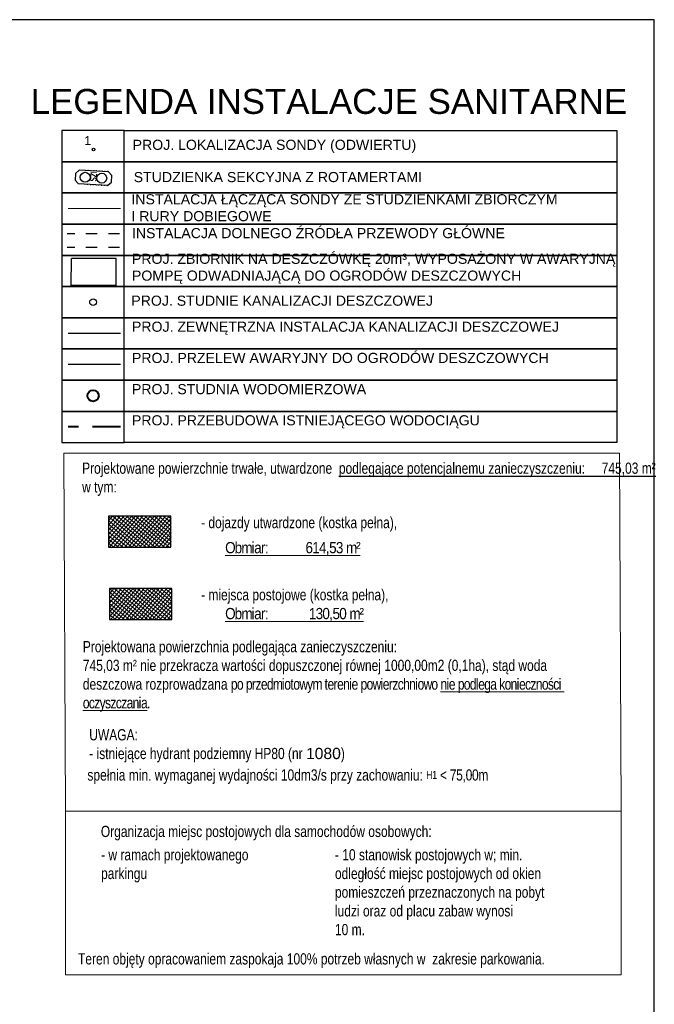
# Model space of a CAD drawing. Extents: x 40810 to 6568062, y -66833 to 5647073.
# Tile 32 of 32: x 6568005 to 6568062, y 5646986 to 5647073. Entities that reach past the tile are written whole.
import ezdxf

# ---------------------------------------------------------------- set-up
doc = ezdxf.new("R2010")
doc.units = 0
doc.header["$MEASUREMENT"] = 0
for name, pattern in [('1019-osie$0$1013-TK-osie$0$CONTINUOUS', [0]), ('2_OTKC', [1.5, 1, -0.5]), ('DASHED2', [0.375, 0.25, -0.125]), ('PRZER1-1', [2, 1, -1])]:
    doc.linetypes.add(name, pattern=pattern)
for name, color, linetype, lineweight in [('_Eko_deszczowka', 94, 'CONTINUOUS', 30), ('_EKO_DŹ_odwierty', 4, 'CONTINUOUS', 25), ('_EKO_DŹ_odwierty_OPIS', 3, 'CONTINUOUS', 15), ('_EKO_DŹ_powrót', 5, 'PRZER1-1', 30), ('_EKO_DŹ_poziomy', 3, 'CONTINUOUS', 20), ('_EKO_DŹ_zasilanie', 1, 'PRZER1-1', 30), ('_EKO_DŻ_studnia', 4, 'CONTINUOUS', 30), ('_S_EKO_WODA', 142, 'DASHED2', 40), ('A_l.wypełnien', 253, 'CONTINUOUS', 9), ('OTK_L_2', 7, '2_OTKC', 13), ('RAMKA', 2, 'CONTINUOUS', 20), ('wymiarowanie', 176, 'CONTINUOUS', 9)]:
    doc.layers.add(name, color=color, linetype=linetype, lineweight=lineweight)
for name, color, linetype in [('_koncepcja', 2, '1019-osie$0$1013-TK-osie$0$CONTINUOUS'), ('D-opis', 104, 'CONTINUOUS'), ('OPISY', 6, 'CONTINUOUS')]:
    doc.layers.add(name, color=color, linetype=linetype)
doc.layers.add('a3', color=3, linetype='CONTINUOUS', lineweight=30, plot=False)
doc.styles.add('1-100', font='simplex.shx', dxfattribs={"width": 0.8, "height": 15})
doc.styles.add('Arial_1', font='arial.ttf')
doc.styles.add('Arial_Normalny_20', font='arial.ttf', dxfattribs={"height": 20})
doc.styles.add('WYMIAR', font='simplex.shx', dxfattribs={"width": 0.7, "oblique": 2, "height": 0.5})

msp = doc.modelspace()

# ---------------------------------------------------------------- hatches: boundary and pattern name
at = {"layer": 'A_l.wypełnien', "linetype": 'ByBlock', "true_color": 0x636466}
h = msp.add_hatch(dxfattribs=at)
h.set_pattern_fill('ANSI37', color=251, scale=2.084269, angle=5.68029, style=0)
h.set_pattern_definition([(50.68029132, (6499271.37136, 5588283.35734), (-0.2015546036, 0.1650863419), []), (140.68029132, (6499271.37136, 5588283.35734), (-0.1650863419, -0.2015546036), [])])
h.paths.add_polyline_path([(6568018.571, 5647022.816), (6568013.012, 5647022.816), (6568013.012, 5647020.036), (6568018.571, 5647020.036)])
at = {"layer": 'OTK_L_2', "linetype": 'ByBlock', "true_color": 0xc7c8ca}
h = msp.add_hatch(dxfattribs=at)
h.set_pattern_fill('ANSI37', color=9, scale=2.084269, angle=5.68029)
h.set_pattern_definition([(50.68029132, (6499271.33083, 5588287.0194), (-0.2015546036, 0.1650863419), []), (140.68029132, (6499271.33083, 5588287.0194), (-0.1650863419, -0.2015546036), [])])
h.paths.add_polyline_path([(6568018.531, 5647029.258), (6568012.971, 5647029.258), (6568012.971, 5647026.478), (6568018.531, 5647026.478)])

# ---------------------------------------------------------------- linework, layer by layer
at = {"layer": '_Eko_deszczowka', "linetype": 'Continuous'}
for p, q in [((6568009.619, 5647049.807), (6568009.625, 5647052.207)), ((6568013.625, 5647052.199), (6568009.625, 5647052.207)), ((6568013.619, 5647049.799), (6568013.625, 5647052.199)), ((6568013.619, 5647049.799), (6568009.619, 5647049.807)), ((6568014.001, 5647045.542), (6568009.326, 5647045.542))]:
    msp.add_line(p, q, dxfattribs=at)
at = {"layer": '_Eko_deszczowka', "color": 98, "linetype": 'Continuous'}
msp.add_line((6568014.001, 5647042.762), (6568009.326, 5647042.762), dxfattribs=at)
at = {"layer": '_Eko_deszczowka', "linetype": 'Continuous'}
msp.add_circle((6568011.558, 5647048.321), 0.3, dxfattribs=at)
at = {"layer": '_EKO_DŹ_odwierty'}
msp.add_circle((6568011.599, 5647061.92), 0.108, dxfattribs=at)
at = {"layer": '_EKO_DŹ_powrót'}
msp.add_line((6568013.923, 5647053.181), (6568009.253, 5647053.181), dxfattribs=at)
at = {"layer": '_EKO_DŹ_poziomy'}
for p, q in [((6568010.866, 5647060.12), (6568010.862, 5647060.048)), ((6568011.115, 5647060.106), (6568011.111, 5647060.035)), ((6568011.365, 5647060.093), (6568011.361, 5647060.021)), ((6568011.614, 5647060.079), (6568011.611, 5647060.008)), ((6568011.864, 5647060.066), (6568011.86, 5647059.994)), ((6568012.114, 5647060.052), (6568012.11, 5647059.981)), ((6568012.363, 5647060.039), (6568012.36, 5647059.967)), ((6568012.613, 5647060.025), (6568012.609, 5647059.954)), ((6568012.863, 5647060.012), (6568012.859, 5647059.94)), ((6568011.074, 5647058.835), (6568011.07, 5647058.763)), ((6568011.32, 5647058.75), (6568011.324, 5647058.821)), ((6568011.573, 5647058.808), (6568011.57, 5647058.736)), ((6568011.819, 5647058.723), (6568011.823, 5647058.794)), ((6568012.073, 5647058.781), (6568012.069, 5647058.709)), ((6568012.318, 5647058.696), (6568012.322, 5647058.768)), ((6568012.572, 5647058.754), (6568012.568, 5647058.683)), ((6568012.818, 5647058.669), (6568012.822, 5647058.741)), ((6568014.001, 5647056.661), (6568009.326, 5647056.661))]:
    msp.add_line(p, q, dxfattribs=at)
at = {"layer": '_EKO_DŹ_zasilanie'}
msp.add_line((6568013.923, 5647054.407), (6568009.253, 5647054.407), dxfattribs=at)
at = {"layer": '_EKO_DŻ_studnia'}
for p, q in [((6568009.991, 5647059.795), (6568009.958, 5647059.196)), ((6568010.306, 5647060.078), (6568009.991, 5647059.795)), ((6568012.942, 5647059.936), (6568010.306, 5647060.078)), ((6568012.942, 5647059.936), (6568013.226, 5647059.62)), ((6568010.242, 5647058.88), (6568009.958, 5647059.196)), ((6568010.242, 5647058.88), (6568012.878, 5647058.738)), ((6568012.878, 5647058.738), (6568013.193, 5647059.021)), ((6568013.193, 5647059.021), (6568013.226, 5647059.62))]:
    msp.add_line(p, q, dxfattribs=at)
for centre in [(6568010.853, 5647059.448), (6568012.331, 5647059.368)]:
    msp.add_circle(centre, 0.44, dxfattribs=at)
at = {"layer": '_S_EKO_WODA', "ltscale": 10}
msp.add_line((6568014.001, 5647037.202), (6568009.326, 5647037.202), dxfattribs=at)
at = {"layer": '_S_EKO_WODA', "linetype": 'Continuous'}
msp.add_circle((6568011.558, 5647039.982), 0.5, dxfattribs=at)
at = {"layer": 'a3'}
msp.add_lwpolyline([(6567721.593, 5647073.487), (6567721.593, 5646924.987), (6568061.593, 5646924.987), (6568061.593, 5647073.487), (6567721.593, 5647073.487)], dxfattribs=at)
at = {"layer": 'D-opis', "color": 7, "linetype": 'ByBlock'}
for points in [[(6568014.337, 5647063.61), (6568008.778, 5647063.61), (6568008.778, 5647060.831), (6568014.337, 5647060.831)], [(6568058.258, 5647060.831), (6568014.337, 5647060.831), (6568014.337, 5647063.61), (6568058.258, 5647063.61)], [(6568014.337, 5647060.831), (6568008.778, 5647060.831), (6568008.778, 5647058.051), (6568014.337, 5647058.051)], [(6568058.258, 5647058.051), (6568014.337, 5647058.051), (6568014.337, 5647060.831), (6568058.258, 5647060.831)], [(6568014.337, 5647058.051), (6568008.778, 5647058.051), (6568008.778, 5647055.271), (6568014.337, 5647055.271)], [(6568058.258, 5647055.271), (6568014.337, 5647055.271), (6568014.337, 5647058.051), (6568058.258, 5647058.051)], [(6568014.337, 5647055.271), (6568008.778, 5647055.271), (6568008.778, 5647052.491), (6568014.337, 5647052.491)], [(6568058.258, 5647052.491), (6568014.337, 5647052.491), (6568014.337, 5647055.271), (6568058.258, 5647055.271)], [(6568014.337, 5647052.491), (6568008.778, 5647052.491), (6568008.778, 5647049.711), (6568014.337, 5647049.711)], [(6568058.258, 5647049.711), (6568014.337, 5647049.711), (6568014.337, 5647052.491), (6568058.258, 5647052.491)], [(6568014.337, 5647049.711), (6568008.778, 5647049.711), (6568008.778, 5647046.932), (6568014.337, 5647046.932)], [(6568058.258, 5647046.932), (6568014.337, 5647046.932), (6568014.337, 5647049.711), (6568058.258, 5647049.711)], [(6568014.337, 5647046.932), (6568008.778, 5647046.932), (6568008.778, 5647044.152), (6568014.337, 5647044.152)], [(6568058.258, 5647044.152), (6568014.337, 5647044.152), (6568014.337, 5647046.932), (6568058.258, 5647046.932)], [(6568014.337, 5647044.152), (6568008.778, 5647044.152), (6568008.778, 5647041.372), (6568014.337, 5647041.372)], [(6568058.258, 5647041.372), (6568014.337, 5647041.372), (6568014.337, 5647044.152), (6568058.258, 5647044.152)], [(6568014.337, 5647041.372), (6568008.778, 5647041.372), (6568008.778, 5647038.592), (6568014.337, 5647038.592)], [(6568058.258, 5647038.592), (6568014.337, 5647038.592), (6568014.337, 5647041.372), (6568058.258, 5647041.372)], [(6568014.337, 5647038.592), (6568008.778, 5647038.592), (6568008.778, 5647035.812), (6568014.337, 5647035.812)], [(6568058.258, 5647035.812), (6568014.337, 5647035.812), (6568014.337, 5647038.592), (6568058.258, 5647038.592)]]:
    msp.add_lwpolyline(points, close=True, dxfattribs=at)
at = {"layer": 'D-opis', "color": 7, "linetype": 'ByBlock', "elevation": 0.087}
for points in [[(6568018.49, 5647029.258), (6568012.942, 5647029.258), (6568012.942, 5647026.478), (6568018.49, 5647026.478)], [(6568018.571, 5647022.816), (6568013.023, 5647022.816), (6568013.023, 5647020.036), (6568018.571, 5647020.036)]]:
    msp.add_lwpolyline(points, close=True, dxfattribs=at)
at = {"layer": 'wymiarowanie', "color": 7}
for points in [[(6568008.947, 5647034.866), (6568058.485, 5647034.866), (6568058.625, 5647002.959), (6568009.086, 5647002.959)], [(6568009.086, 5646988.395), (6568058.625, 5646988.395), (6568058.625, 5647002.959), (6568009.086, 5647002.959)]]:
    msp.add_lwpolyline(points, close=True, dxfattribs=at)

# ---------------------------------------------------------------- texts
at = {"layer": '_EKO_DŹ_odwierty_OPIS', "color": 3, "insert": (6568010.761, 5647063.109), "char_height": 0.8, "width": 1.70754, "attachment_point": 1, "rotation": 0.65934, "style": 'Arial_1'}
msp.add_mtext('1', dxfattribs=at)
at = {"layer": '_EKO_DŻ_studnia', "insert": (6568011.324, 5647059.088), "char_height": 0.5, "width": 1.70754, "attachment_point": 1, "rotation": 86.91228, "style": 'WYMIAR'}
msp.add_mtext('SZI', dxfattribs=at)
at = {"layer": '_koncepcja', "color": 7, "ltscale": 0.2, "char_height": 1, "width": 51.20545, "attachment_point": 1, "style": '1-100'}
for s, insert in [('\\fCentury Gothic|b0|i0|c238|p0;Projektowane powierzchnie trwałe, utwardzone  \\Lpodlegające potencjalnemu zanieczyszczeniu:     745,03 m² \\lw tym:', (6568010.578, 5647034.029)), ('{\\fCentury Gothic|b0|i0|c238|p0;Organizacja miejsc postojowych dla samochodów osobowych:}', (6568012.25, 5647001.666))]:
    msp.add_mtext(s, dxfattribs=dict(at, insert=insert))
at = {"layer": 'D-opis', "color": 7, "style": 'Arial_Normalny_20'}
msp.add_text('LEGENDA INSTALACJE SANITARNE', height=2.22383, dxfattribs=at).set_placement((6568005.997, 5647065.094))
at = {"layer": 'D-opis', "color": 7, "char_height": 0.9, "width": 49.56708, "attachment_point": 1, "style": 'Arial_Normalny_20'}
for s, insert in [('PROJ. LOKALIZACJA SONDY (ODWIERTU)', (6568015.084, 5647062.79)), ('STUDZIENKA SEKCYJNA Z ROTAMERTAMI', (6568015.18, 5647059.915)), ('INSTALACJA ŁĄCZĄCA SONDY ZE STUDZIENKAMI ZBIORCZYM\\PI RURY DOBIEGOWE', (6568014.973, 5647057.936)), ('INSTALACJA DOLNEGO ŹRÓDŁA PRZEWODY GŁÓWNE', (6568015.023, 5647054.922)), ('PROJ. ZBIORNIK NA DESZCZÓWKĘ 20m³, WYPOSAŻONY W AWARYJNĄ\\PPOMPĘ ODWADNIAJĄCĄ DO OGRODÓW DESZCZOWYCH', (6568015.023, 5647052.635)), ('PROJ. STUDNIE KANALIZACJI DESZCZOWEJ', (6568014.967, 5647048.902)), ('PROJ. ZEWNĘTRZNA INSTALACJA KANALIZACJI DESZCZOWEJ', (6568015.023, 5647046.583)), ('PROJ. PRZELEW AWARYJNY DO OGRODÓW DESZCZOWYCH', (6568015.023, 5647043.803)), ('PROJ. STUDNIA WODOMIERZOWA', (6568015.023, 5647041.023)), ('PROJ. PRZEBUDOWA ISTNIEJĄCEGO WODOCIĄGU', (6568015.023, 5647038.244))]:
    msp.add_mtext(s, dxfattribs=dict(at, insert=insert))
at = {"layer": 'OPISY', "color": 7, "lineweight": 13, "char_height": 1, "attachment_point": 1, "style": '1-100'}
for s, insert, width in [('{\\fCentury Gothic|b0|i0|c238|p0;- dojazdy utwardzone (kostka pełna), }', (6568021.183, 5647029.184), 51.20545), ('{\\fCentury Gothic|b0|i0|c238|p0;\\L\\W0.9;\\T0.9;Obmiar:           614,53 m²}', (6568023.332, 5647026.951), 51.20545), ('{\\fCentury Gothic|b0|i0|c238|p0;- miejsca postojowe (kostka pełna), }', (6568021.183, 5647022.753), 51.20545), ('{\\fCentury Gothic|b0|i0|c238|p0;\\L\\W0.9;\\T0.9;Obmiar:            130,50 m²}', (6568023.332, 5647021.076), 51.20545), ('\\fCentury Gothic|b0|i0|c238|p0;Projektowana powierzchnia podlegająca zanieczyszczeniu:\\P745,03 m² nie przekracza wartości dopuszczonej równej 1000,00m2 (0,1ha), stąd woda deszczowa rozprowadzana \\T0.9;po przedmiotowym terenie powierzchniowo \\Lnie podlega konieczności  oczyszczania\\l.', (6568010.645, 5647018.128), 45.60924), ('{\\fCentury Gothic|b0|i0|c238|p0;- w ramach projektowanego \\Pparkingu }', (6568012.272, 5646999.588, 0.087), 51.20545), ('{\\fCentury Gothic|b0|i0|c238|p0;- 10 stanowisk postojowych w; min. \\Podległość miejsc postojowych od okien \\Ppomieszczeń przeznaczonych na pobyt \\Pludzi oraz od placu zabaw wynosi \\P10 m.}', (6568033.121, 5646999.588, 0.087), 51.20545), ('\\fCentury Gothic|b0|i0|c238|p0;Teren objęty opracowaniem zaspokaja 100% potrzeb własnych w  zakresie parkowania.', (6568010.215, 5646990.312), 51.20545)]:
    msp.add_mtext(s, dxfattribs=dict(at, insert=insert, width=width))
at = {"layer": 'RAMKA', "color": 7, "linetype": 'Continuous', "char_height": 1, "width": 51.20545, "attachment_point": 1, "style": '1-100'}
for s, insert in [('{\\fCentury Gothic|b0|i0|c238|p0;UWAGA:\\P- istniejące hydrant podziemny HP80 (nr \\fArial|b0|i0|c0|p0;\\Q0.1;\\W1;1080\\fCentury Gothic|b0|i0|c238|p0;\\Q0;\\W0.8;)}', (6568011.215, 5647010.277)), ('\\fCentury Gothic|b0|i0|c238|p0;\\A1;spełnia min. wymaganej wydajności 10dm3/s przy zachowaniu: \\H0.7273x;\\T0.95;H1\\H1.374948x; < 75,00m', (6568011.052, 5647006.695))]:
    msp.add_mtext(s, dxfattribs=dict(at, insert=insert))

doc.saveas('drawing.dxf')
